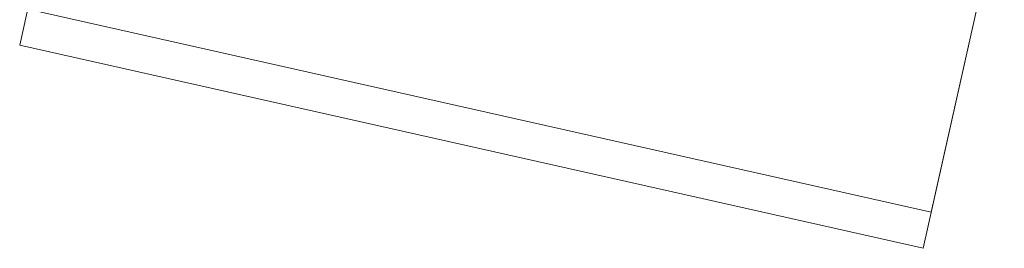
# Model space of a CAD drawing. Header units: millimetres. Extents: x -7218036 to -6523761, y 6117771 to 6337028.
# Tile 5 of 223: x -7162798 to -7161894, y 6130688 to 6130897. Entities that reach past the tile are written whole.
import ezdxf

# ---------------------------------------------------------------- set-up
doc = ezdxf.new("R2010")
doc.units = ezdxf.units.MM
doc.header["$MEASUREMENT"] = 0
doc.layers.add('АР-Мебель_Оборудование на фасаде.АР_Ном._пера__101', color=252, linetype='Continuous', lineweight=0)

# ---------------------------------------------------------------- blocks, each defined once
blk = doc.blocks.new('Кондиционер Воздуха 23[23]_7', base_point=(-7162798.09, 6130874.13))
at = {"layer": 'АР-Мебель_Оборудование на фасаде.АР_Ном._пера__101', "color": 252, "linetype": 'Continuous', "lineweight": 0}
for p, q in [((-7162723.59, 6131205.86), (-7162798.09, 6130874.13)), ((-7162723.59, 6131205.86), (-7162790.64, 6130907.3)), ((-7161894.25, 6131019.61), (-7162723.59, 6131205.86)), ((-7161894.25, 6131019.61), (-7162723.59, 6131205.86)), ((-7161968.75, 6130687.87), (-7161894.25, 6131019.61)), ((-7161961.3, 6130721.05), (-7161894.25, 6131019.61)), ((-7162790.64, 6130907.3), (-7161961.3, 6130721.05)), ((-7162798.09, 6130874.13), (-7161968.75, 6130687.87))]:
    blk.add_line(p, q, dxfattribs=at)

msp = doc.modelspace()

# ---------------------------------------------------------------- block references
at = {"layer": 'АР-Мебель_Оборудование на фасаде.АР_Ном._пера__101', "color": 252, "linetype": 'Continuous', "lineweight": 0}
msp.add_blockref('Кондиционер Воздуха 23[23]_7', (-7162798.09, 6130874.127), dxfattribs=at)

doc.saveas('drawing.dxf')
